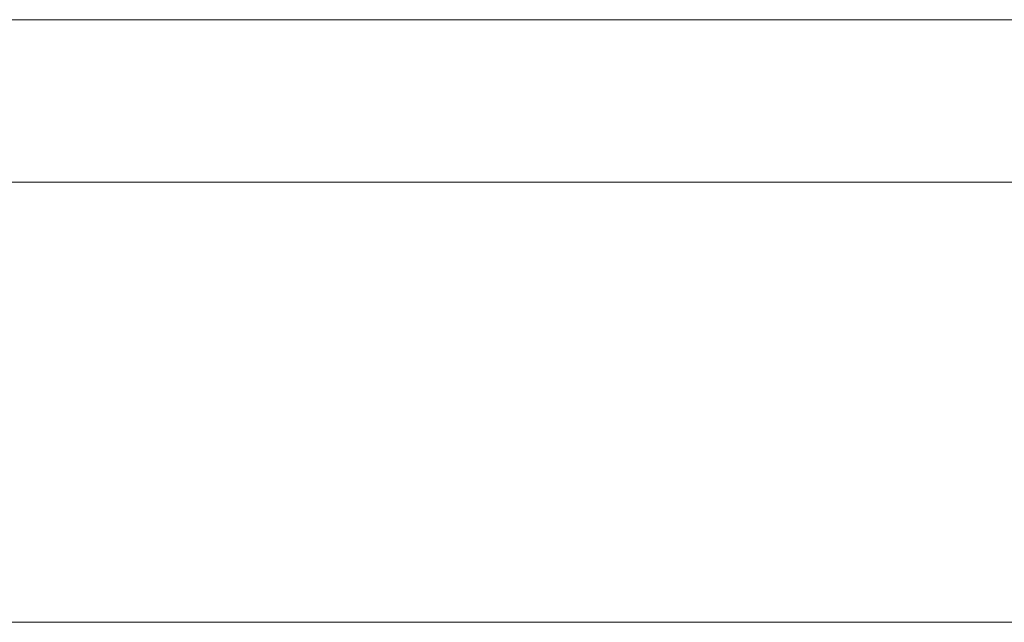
# Model space of a CAD drawing. Header units: millimetres. Extents: x 262469 to 275208, y -32539 to 9411.
# Tile 94 of 256: x 270118 to 270177, y -22387 to -22351. Entities that reach past the tile are written whole.
import ezdxf

# ---------------------------------------------------------------- set-up
doc = ezdxf.new("R2010")
doc.units = ezdxf.units.MM
doc.header["$LTSCALE"] = 100
doc.layers.add('$ mp_ele', color=1, linetype='Continuous', lineweight=35)

msp = doc.modelspace()

# ---------------------------------------------------------------- linework, layer by layer
at = {"layer": '$ mp_ele', "color": 7, "linetype": 'Continuous', "lineweight": 5}
for p, q in [((270073.994, -22351.247), (270227.658, -22351.247)), ((270073.994, -22351.247), (270227.658, -22351.247)), ((270089.766, -22360.954), (270185.806, -22360.954)), ((270089.766, -22360.954), (270185.806, -22360.954)), ((270037.979, -22387.262), (270182.039, -22387.262)), ((270037.979, -22387.262), (270182.039, -22387.262)), ((270037.979, -22387.262), (270182.039, -22387.262)), ((270037.979, -22387.262), (270182.039, -22387.262)), ((270182.039, -22387.262), (270037.979, -22387.262))]:
    msp.add_line(p, q, dxfattribs=at)

doc.saveas('drawing.dxf')
